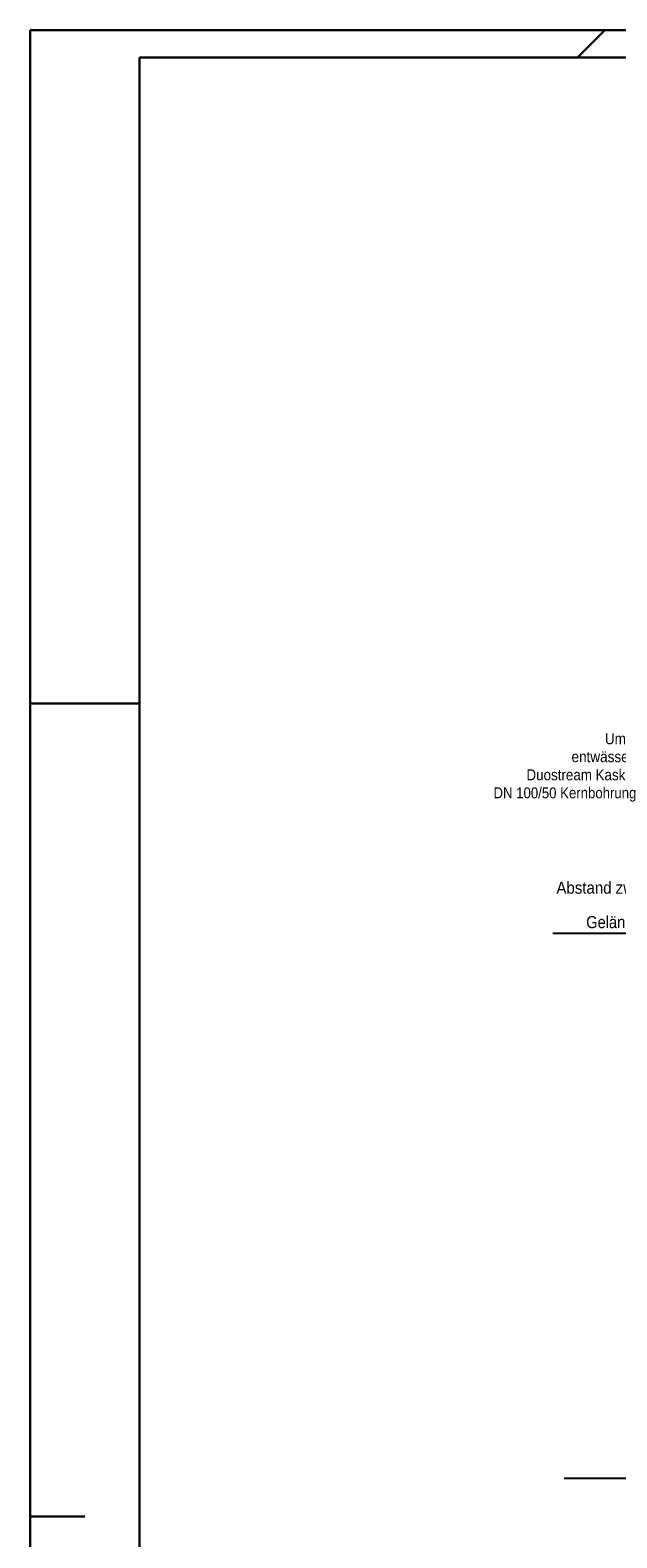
# Model space of a CAD drawing. Header units: metres. Extents: x -2 to 57.6, y -0.5 to 41.5.
# Tile 4 of 41: x -2 to 8.7, y 14 to 41.5. Entities that reach past the tile are written whole.
import ezdxf
from ezdxf.enums import TextEntityAlignment as Align

# ---------------------------------------------------------------- set-up
doc = ezdxf.new("R2010")
doc.units = ezdxf.units.M
doc.layers.add('ITB_XXX_Layout Rahmen', color=18, linetype='Continuous')
doc.layers.add('ITB_XXX_xRef', color=251, linetype='Continuous')
doc.styles.add('ARIAL NARROW_B', font='txt', dxfattribs={"height": 0.2})

# ---------------------------------------------------------------- blocks, each defined once
blk = doc.blocks.new('ITB_1003-ID-102-8-535-128')
at = {"layer": 'ITB_XXX_xRef', "lineweight": 25}
for p, q in [((203.048, 173.44), (206.399, 173.44)), ((208.081, 163.479), (203.252, 163.479))]:
    blk.add_line(p, q, dxfattribs=at)
at = {"layer": 'ITB_XXX_xRef', "lineweight": 25, "style": 'ARIAL NARROW_B'}
for s, height, p, p2 in [('Umleitung Hauptdach', 0.2, (204, 176.894), (206.367, 176.894)), ('entwässerung', 0.2, (203.389, 176.566), (204.93, 176.566)), ('Duostream', 0.2, (202.566, 176.235), (203.763, 176.235)), ('Kaskadenentwässerung', 0.2, (203.827, 176.235), (206.451, 176.235)), ('DN 100/50 Kernbohrung', 0.2, (201.964, 175.905), (204.574, 175.905)), ('Abstand zwischen Bordbrett', 0.22, (203.113, 174.163), (206.53, 174.163)), ('Geländerr', 0.22, (203.657, 173.534), (204.847, 173.534))]:
    blk.add_text(s, height=height, dxfattribs=at).set_placement(p, p2, align=Align.FIT)
blk = doc.blocks.new('Blätter-ID-42-525-535-544')
at = {"layer": 'ITB_XXX_Layout Rahmen', "color": 7, "lineweight": 30}
for p, q in [((8.5, 41.5), (8, 41)), ((-2, 29.2), (0, 29.2)), ((-2, 14.35), (-1, 14.35))]:
    blk.add_line(p, q, dxfattribs=at)
for points in [[(-2, 41.5), (-2, -0.5), (57.6, -0.5), (57.6, 41.5), (-2, 41.5)], [(0, 41), (0, 0), (57.1, 0), (57.1, 41), (0, 41)]]:
    blk.add_lwpolyline(points, dxfattribs=at)

msp = doc.modelspace()

# ---------------------------------------------------------------- block references
at = {"layer": 'ITB_XXX_xRef', "lineweight": 25}
msp.add_blockref('ITB_1003-ID-102-8-535-128', (-195.5, -148.438), dxfattribs=at)

# ---------------------------------------------------------------- next in the draw order: block references
at = {"layer": 'ITB_XXX_Layout Rahmen', "color": 7, "lineweight": 30}
msp.add_blockref('Blätter-ID-42-525-535-544', (0, 0), dxfattribs=at)

doc.saveas('drawing.dxf')
